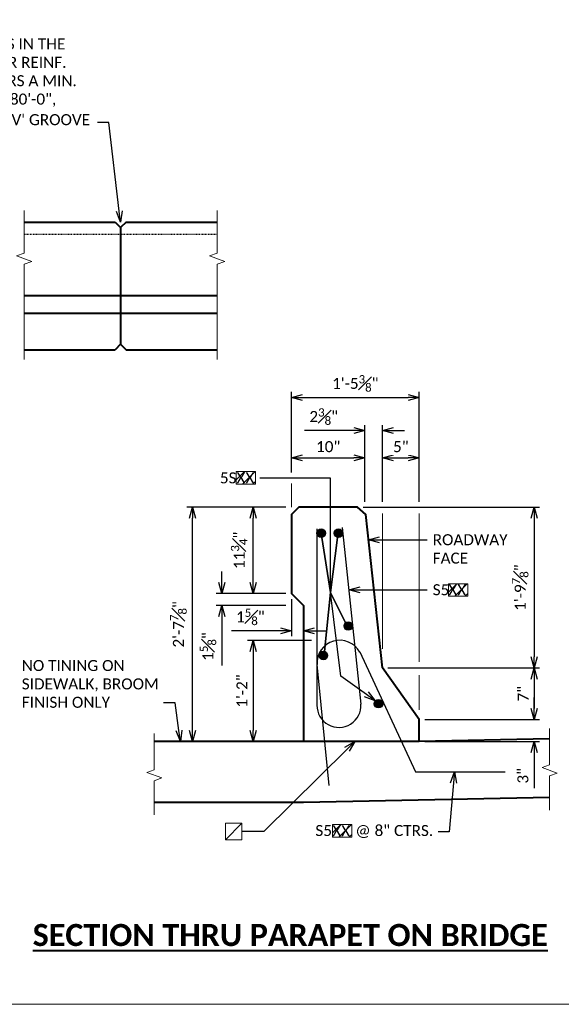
# Model space of a CAD drawing. Extents: x -1726 to 174, y -2769 to -2517.
# Tile 5 of 13: x -1546 to -1473, y -2769 to -2635. Entities that reach past the tile are written whole.
import ezdxf
from ezdxf import colors
from ezdxf.entities.mleader import LeaderData, LeaderLine
from ezdxf.enums import TextEntityAlignment as Align
from ezdxf.math import Vec2, Vec3

# ---------------------------------------------------------------- set-up
doc = ezdxf.new("R2010")
doc.units = 0
doc.header["$MEASUREMENT"] = 0
doc.linetypes.add('Wisdot2', pattern=[0.125, 0.0625, -0.0625])
for name, color, linetype, lineweight in [('B_ANNO_BREAK', 7, 'Continuous', 18), ('B_ANNO_DIM', 7, 'Continuous', 18), ('B_ANNO_SYMB', 7, 'Continuous', 18), ('B_ANNO_TEXT', 7, 'Continuous', 18), ('B_ANNO_TEXT_TITLE', 7, 'Continuous', 40), ('B_CONC_DECK', 1, 'Continuous', 40), ('B_CONC_PPT', 12, 'Continuous', 40), ('B_DETAIL_HIDDEN', 7, 'Wisdot2', 25), ('B_REBAR', 5, 'Continuous', 25)]:
    doc.layers.add(name, color=color, linetype=linetype, lineweight=lineweight)
doc.layers.add('B_ANNO_DESIGN_NOTES', color=1, linetype='Continuous', lineweight=18, true_color=0xff0000)
doc.layers.add('B_ANNO_NOPLOT', color=47, linetype='Continuous', lineweight=18, plot=False)
doc.styles.add('Annotative', font='calibri.ttf', dxfattribs={"height": 0.0625})
doc.styles.get("Standard").update_dxf_attribs({"font": 'calibri.ttf'})
doc.styles.add('Title', font='calibrib.ttf', dxfattribs={"height": 0.125})
doc.dimstyles.new('Annotative', dxfattribs={"dimscale": 0, "dimtxt": 0.0625, "dimasz": 0.0625, "dimexe": 0.03125, "dimexo": 0.03125, "dimgap": 0.03125, "dimtad": 1, "dimdec": 3, "dimzin": 3, "dimdsep": 46, "dimlunit": 4, "dimtxsty": 'Standard', "dimblk": 'OPEN30', "dimcen": 0.03125, "dimaunit": 1, "dimadec": 0, "dimazin": 3, "dimtfac": 0.75, "dimtdec": 3, "dimtofl": 0, "dimtmove": 0, "dimatfit": 3, "dimldrblk": 'OPEN30', "dimfxl": 1, "dimtfill": 1, "dimfrac": 1, "dimtolj": 1, "dimtzin": 0, "dimarcsym": 0})

# ---------------------------------------------------------------- blocks, each defined once
blk = doc.blocks.new('AnonymousCell10')
at = {"layer": 'B_REBAR'}
for p, q in [((-2.45, 13.45), (-2.45, -10.55)), ((3.55, -10.39), (1.03, 13.63))]:
    blk.add_line(p, q, dxfattribs=at)
blk.add_arc((0.55, -10.55), 3, 180.0001, 3, dxfattribs=at)
blk = doc.blocks.new('AnonymousCell92')
at = {"layer": 'B_REBAR'}
for p, q in [((-6.99, 8.29), (0.58, -8.04)), ((-11.13, -9.88), (-12.79, 6.59)), ((0.58, -8.04), (12.8, -8.04))]:
    blk.add_line(p, q, dxfattribs=at)
blk.add_arc((-9.7, 6.78), 3.1, 28.9883, 183.4008, dxfattribs=at)
blk = doc.blocks.new('_Open30')
at = {"color": 0, "linetype": 'ByBlock', "lineweight": -2}
for p, q in [((-1, 0.268), (0, 0)), ((0, 0), (-1, -0.268)), ((0, 0), (-1, 0))]:
    blk.add_line(p, q, dxfattribs=at)
blk = doc.blocks.new('*D41')
at = {"layer": 'B_ANNO_DIM', "color": 0, "lineweight": -2, "transparency": 16777216}
for p, q in [((-1476.56, -2728.96), (-1476.56, -2727.46)), ((-1491.42, -2733.46), (-1475.81, -2733.46)), ((-1476.56, -2734.96), (-1476.56, -2739.8))]:
    blk.add_line(p, q, dxfattribs=at)
at = {"layer": 'Defpoints', "color": 0, "transparency": 16777216}
for p in [(-1476.56, -2730.46), (-1476.56, -2730.46), (-1492.17, -2733.46)]:
    blk.add_point(p, dxfattribs=at)
at = {"layer": 'B_ANNO_DIM', "color": 0, "lineweight": -2, "transparency": 16777216, "xscale": 1.5, "yscale": 1.5, "zscale": 1.5}
for p, rotation in [((-1476.56, -2730.46), 270), ((-1476.56, -2733.46), 90)]:
    blk.add_blockref('_Open30', p, dxfattribs=dict(at, rotation=rotation))
at = {"layer": 'B_ANNO_DIM', "color": 0, "transparency": 16777216, "insert": (-1478.08, -2738.13), "char_height": 1.5, "attachment_point": 5, "rotation": 90, "bg_fill": 3, "box_fill_scale": 1.25, "bg_fill_color": 256, "bg_fill_true_color": 13158600, "bg_fill_transparency": 0}
blk.add_mtext('\\A1;3"', dxfattribs=at)
blk = doc.blocks.new('*D42')
at = {"layer": 'B_ANNO_DIM', "color": 0, "lineweight": -2, "transparency": 16777216}
for p, q in [((-1499.81, -2701.58), (-1475.81, -2701.58)), ((-1476.56, -2703.08), (-1476.56, -2721.96)), ((-1496.43, -2723.46), (-1475.81, -2723.46))]:
    blk.add_line(p, q, dxfattribs=at)
at = {"layer": 'Defpoints', "color": 0, "transparency": 16777216}
for p in [(-1500.56, -2701.58), (-1497.18, -2723.46), (-1476.56, -2723.46)]:
    blk.add_point(p, dxfattribs=at)
at = {"layer": 'B_ANNO_DIM', "color": 0, "lineweight": -2, "transparency": 16777216, "xscale": 1.5, "yscale": 1.5, "zscale": 1.5}
for p, rotation in [((-1476.56, -2701.58), 90), ((-1476.56, -2723.46), 270)]:
    blk.add_blockref('_Open30', p, dxfattribs=dict(at, rotation=rotation))
at = {"layer": 'B_ANNO_DIM', "color": 0, "transparency": 16777216, "insert": (-1478.46, -2712.52), "char_height": 1.5, "attachment_point": 5, "rotation": 90, "bg_fill": 3, "box_fill_scale": 1.25, "bg_fill_color": 256, "bg_fill_true_color": 13158600, "bg_fill_transparency": 0}
blk.add_mtext('\\A1;1\'-9{\\H0.75x;\\S7#8;}"', dxfattribs=at)
blk = doc.blocks.new('*D43')
at = {"layer": 'B_ANNO_DIM', "color": 0, "lineweight": -2, "transparency": 16777216}
for p, q in [((-1476.56, -2724.96), (-1476.56, -2728.96)), ((-1491.43, -2730.46), (-1475.81, -2730.46))]:
    blk.add_line(p, q, dxfattribs=at)
at = {"layer": 'Defpoints', "color": 0, "transparency": 16777216}
for p in [(-1476.56, -2723.46), (-1492.18, -2730.46), (-1476.56, -2730.46)]:
    blk.add_point(p, dxfattribs=at)
at = {"layer": 'B_ANNO_DIM', "color": 0, "lineweight": -2, "transparency": 16777216, "xscale": 1.5, "yscale": 1.5, "zscale": 1.5}
for p, rotation in [((-1476.56, -2723.46), 90), ((-1476.56, -2730.46), 270)]:
    blk.add_blockref('_Open30', p, dxfattribs=dict(at, rotation=rotation))
at = {"layer": 'B_ANNO_DIM', "color": 0, "transparency": 16777216, "insert": (-1478.06, -2726.96), "char_height": 1.5, "attachment_point": 5, "rotation": 90, "bg_fill": 3, "box_fill_scale": 1.25, "bg_fill_color": 256, "bg_fill_true_color": 13158600, "bg_fill_transparency": 0}
blk.add_mtext('\\A1;7"', dxfattribs=at)
blk = doc.blocks.new('*D44')
at = {"layer": 'B_ANNO_DIM', "color": 0, "lineweight": -2, "transparency": 16777216}
for p, q in [((-1510.31, -2701.58), (-1523.77, -2701.58)), ((-1523.02, -2731.96), (-1523.02, -2703.08))]:
    blk.add_line(p, q, dxfattribs=at)
at = {"layer": 'Defpoints', "color": 0, "transparency": 16777216}
for p in [(-1523.02, -2701.58), (-1509.56, -2701.58), (-1523.02, -2733.46)]:
    blk.add_point(p, dxfattribs=at)
at = {"layer": 'B_ANNO_DIM', "color": 0, "lineweight": -2, "transparency": 16777216, "xscale": 1.5, "yscale": 1.5, "zscale": 1.5}
for p, rotation in [((-1523.02, -2701.58), 90), ((-1523.02, -2733.46), 270)]:
    blk.add_blockref('_Open30', p, dxfattribs=dict(at, rotation=rotation))
at = {"layer": 'B_ANNO_DIM', "color": 0, "transparency": 16777216, "insert": (-1524.92, -2717.52), "char_height": 1.5, "attachment_point": 5, "rotation": 90, "bg_fill": 3, "box_fill_scale": 1.25, "bg_fill_color": 256, "bg_fill_true_color": 13158600, "bg_fill_transparency": 0}
blk.add_mtext('\\A1;2\'-7{\\H0.75x;\\S7#8;}"', dxfattribs=at)
blk = doc.blocks.new('*D65')
at = {"layer": 'B_ANNO_DIM', "color": 0, "lineweight": -2, "transparency": 16777216}
for p, q in [((219.32, 49.48), (210.64, 49.48)), ((211.39, 47.98), (211.39, 37.26))]:
    blk.add_line(p, q, dxfattribs=at)
at = {"layer": 'Defpoints', "color": 0, "transparency": 16777216}
for p in [(220.07, 49.48), (211.39, 35.76), (211.39, 35.76)]:
    blk.add_point(p, dxfattribs=at)
at = {"layer": 'B_ANNO_DIM', "color": 0, "lineweight": -2, "transparency": 16777216, "xscale": 1.5, "yscale": 1.5, "zscale": 1.5}
for p, rotation in [((211.39, 49.48), 90), ((211.39, 35.76), 270)]:
    blk.add_blockref('_Open30', p, dxfattribs=dict(at, rotation=rotation))
at = {"layer": 'B_ANNO_DIM', "color": 0, "transparency": 16777216, "insert": (209.88, 42.62), "char_height": 1.5, "attachment_point": 5, "rotation": 90, "bg_fill": 3, "box_fill_scale": 1.25, "bg_fill_color": 256, "bg_fill_true_color": 13158600, "bg_fill_transparency": 0}
blk.add_mtext('\\A1;1\'-2"', dxfattribs=at)
blk = doc.blocks.new('*D45')
at = {"layer": 'B_ANNO_DIM', "color": 0, "lineweight": -2, "transparency": 16777216}
for p, q in [((-1514.77, -2711.83), (-1514.77, -2703.08)), ((-1510.31, -2713.33), (-1515.52, -2713.33))]:
    blk.add_line(p, q, dxfattribs=at)
at = {"layer": 'Defpoints', "color": 0, "transparency": 16777216}
for p in [(-1514.77, -2701.58), (-1514.77, -2701.58), (-1509.56, -2713.33)]:
    blk.add_point(p, dxfattribs=at)
at = {"layer": 'B_ANNO_DIM', "color": 0, "lineweight": -2, "transparency": 16777216, "xscale": 1.5, "yscale": 1.5, "zscale": 1.5}
for p, rotation in [((-1514.77, -2701.58), 90), ((-1514.77, -2713.33), 270)]:
    blk.add_blockref('_Open30', p, dxfattribs=dict(at, rotation=rotation))
at = {"layer": 'B_ANNO_DIM', "color": 0, "transparency": 16777216, "insert": (-1516.66, -2707.46), "char_height": 1.5, "attachment_point": 5, "rotation": 90, "bg_fill": 3, "box_fill_scale": 1.25, "bg_fill_color": 256, "bg_fill_true_color": 13158600, "bg_fill_transparency": 0}
blk.add_mtext('\\A1;11{\\H0.75x;\\S3#4;}"', dxfattribs=at)
blk = doc.blocks.new('*D46')
at = {"layer": 'B_ANNO_DIM', "color": 0, "lineweight": -2, "transparency": 16777216}
for p, q in [((-1519.02, -2711.83), (-1519.02, -2710.33)), ((-1515.52, -2713.33), (-1519.77, -2713.33)), ((-1510.31, -2714.96), (-1519.77, -2714.96)), ((-1519.02, -2716.46), (-1519.02, -2723.12))]:
    blk.add_line(p, q, dxfattribs=at)
at = {"layer": 'Defpoints', "color": 0, "transparency": 16777216}
for p in [(-1514.77, -2713.33), (-1519.02, -2714.96), (-1509.56, -2714.96)]:
    blk.add_point(p, dxfattribs=at)
at = {"layer": 'B_ANNO_DIM', "color": 0, "lineweight": -2, "transparency": 16777216, "xscale": 1.5, "yscale": 1.5, "zscale": 1.5}
for p, rotation in [((-1519.02, -2713.33), 270), ((-1519.02, -2714.96), 90)]:
    blk.add_blockref('_Open30', p, dxfattribs=dict(at, rotation=rotation))
at = {"layer": 'B_ANNO_DIM', "color": 0, "transparency": 16777216, "insert": (-1520.91, -2720.54), "char_height": 1.5, "attachment_point": 5, "rotation": 90, "bg_fill": 3, "box_fill_scale": 1.25, "bg_fill_color": 256, "bg_fill_true_color": 13158600, "bg_fill_transparency": 0}
blk.add_mtext('\\A1;1{\\H0.75x;\\S5#8;}"', dxfattribs=at)
blk = doc.blocks.new('*D47')
at = {"layer": 'B_ANNO_DIM', "color": 0, "lineweight": -2, "transparency": 16777216}
for p, q in [((-1508.06, -2694.87), (-1501.06, -2694.87)), ((-1499.56, -2700.83), (-1499.56, -2694.12))]:
    blk.add_line(p, q, dxfattribs=at)
at = {"layer": 'Defpoints', "color": 0, "transparency": 16777216}
for p in [(-1509.56, -2694.87), (-1499.56, -2694.87), (-1499.56, -2701.58)]:
    blk.add_point(p, dxfattribs=at)
at = {"layer": 'B_ANNO_DIM', "color": 0, "lineweight": -2, "transparency": 16777216, "xscale": 1.5, "yscale": 1.5, "zscale": 1.5, "rotation": 180}
blk.add_blockref('_Open30', (-1509.56, -2694.87), dxfattribs=at)
at = {"layer": 'B_ANNO_DIM', "color": 0, "lineweight": -2, "transparency": 16777216, "xscale": 1.5, "yscale": 1.5, "zscale": 1.5}
blk.add_blockref('_Open30', (-1499.56, -2694.87), dxfattribs=at)
at = {"layer": 'B_ANNO_DIM', "color": 0, "transparency": 16777216, "insert": (-1504.56, -2693.35), "char_height": 1.5, "attachment_point": 5, "bg_fill": 3, "box_fill_scale": 1.25, "bg_fill_color": 256, "bg_fill_true_color": 13158600, "bg_fill_transparency": 0}
blk.add_mtext('\\A1;10"', dxfattribs=at)
blk = doc.blocks.new('*D48')
at = {"layer": 'B_ANNO_DIM', "color": 0, "lineweight": -2, "transparency": 16777216}
for p, q in [((-1501.06, -2691.15), (-1507.78, -2691.15)), ((-1499.56, -2694.12), (-1499.56, -2690.4)), ((-1497.18, -2700.83), (-1497.18, -2690.4)), ((-1495.68, -2691.15), (-1494.18, -2691.15))]:
    blk.add_line(p, q, dxfattribs=at)
at = {"layer": 'Defpoints', "color": 0, "transparency": 16777216}
for p in [(-1497.18, -2691.15), (-1499.56, -2694.87), (-1497.18, -2701.58)]:
    blk.add_point(p, dxfattribs=at)
at = {"layer": 'B_ANNO_DIM', "color": 0, "lineweight": -2, "transparency": 16777216, "xscale": 1.5, "yscale": 1.5, "zscale": 1.5}
blk.add_blockref('_Open30', (-1499.56, -2691.15), dxfattribs=at)
at = {"layer": 'B_ANNO_DIM', "color": 0, "lineweight": -2, "transparency": 16777216, "xscale": 1.5, "yscale": 1.5, "zscale": 1.5, "rotation": 180}
blk.add_blockref('_Open30', (-1497.18, -2691.15), dxfattribs=at)
at = {"layer": 'B_ANNO_DIM', "color": 0, "transparency": 16777216, "insert": (-1505.17, -2689.25), "char_height": 1.5, "attachment_point": 5, "bg_fill": 3, "box_fill_scale": 1.25, "bg_fill_color": 256, "bg_fill_true_color": 13158600, "bg_fill_transparency": 0}
blk.add_mtext('\\A1;2{\\H0.75x;\\S3#8;}"', dxfattribs=at)
blk = doc.blocks.new('*D49')
at = {"layer": 'B_ANNO_DIM', "color": 0, "lineweight": -2, "transparency": 16777216}
for p, q in [((-1509.56, -2696.87), (-1509.56, -2685.9)), ((-1492.18, -2700.83), (-1492.18, -2685.9)), ((-1508.06, -2686.65), (-1493.68, -2686.65))]:
    blk.add_line(p, q, dxfattribs=at)
at = {"layer": 'Defpoints', "color": 0, "transparency": 16777216}
for p in [(-1492.18, -2686.65), (-1509.56, -2697.62), (-1492.18, -2701.58)]:
    blk.add_point(p, dxfattribs=at)
at = {"layer": 'B_ANNO_DIM', "color": 0, "lineweight": -2, "transparency": 16777216, "xscale": 1.5, "yscale": 1.5, "zscale": 1.5, "rotation": 180}
blk.add_blockref('_Open30', (-1509.56, -2686.65), dxfattribs=at)
at = {"layer": 'B_ANNO_DIM', "color": 0, "lineweight": -2, "transparency": 16777216, "xscale": 1.5, "yscale": 1.5, "zscale": 1.5}
blk.add_blockref('_Open30', (-1492.18, -2686.65), dxfattribs=at)
at = {"layer": 'B_ANNO_DIM', "color": 0, "transparency": 16777216, "insert": (-1500.87, -2684.74), "char_height": 1.5, "attachment_point": 5, "bg_fill": 3, "box_fill_scale": 1.25, "bg_fill_color": 256, "bg_fill_true_color": 13158600, "bg_fill_transparency": 0}
blk.add_mtext('\\A1;1\'-5{\\H0.75x;\\S3#8;}"', dxfattribs=at)
blk = doc.blocks.new('*D50')
at = {"layer": 'B_ANNO_DIM', "color": 0, "lineweight": -2, "transparency": 16777216}
for p, q in [((-1509.56, -2714.08), (-1509.56, -2719.14)), ((-1511.06, -2718.39), (-1517.72, -2718.39)), ((-1506.43, -2718.39), (-1504.93, -2718.39))]:
    blk.add_line(p, q, dxfattribs=at)
at = {"layer": 'Defpoints', "color": 0, "transparency": 16777216}
for p in [(-1509.56, -2713.33), (-1507.93, -2718.39), (-1507.93, -2718.39)]:
    blk.add_point(p, dxfattribs=at)
at = {"layer": 'B_ANNO_DIM', "color": 0, "lineweight": -2, "transparency": 16777216, "xscale": 1.5, "yscale": 1.5, "zscale": 1.5}
blk.add_blockref('_Open30', (-1509.56, -2718.39), dxfattribs=at)
at = {"layer": 'B_ANNO_DIM', "color": 0, "lineweight": -2, "transparency": 16777216, "xscale": 1.5, "yscale": 1.5, "zscale": 1.5, "rotation": 180}
blk.add_blockref('_Open30', (-1507.93, -2718.39), dxfattribs=at)
at = {"layer": 'B_ANNO_DIM', "color": 0, "transparency": 16777216, "insert": (-1515.14, -2716.5), "char_height": 1.5, "attachment_point": 5}
blk.add_mtext('\\A1;1{\\H0.75x;\\S5#8;}"', dxfattribs=at)
blk = doc.blocks.new('*D103')
at = {"layer": 'B_ANNO_DIM', "color": 0, "lineweight": -2, "transparency": 16777216}
for p, q in [((228.98, 69.13), (228.98, 75.09)), ((233.98, 69.15), (233.98, 75.09)), ((230.48, 74.34), (232.48, 74.34))]:
    blk.add_line(p, q, dxfattribs=at)
at = {"layer": 'Defpoints', "color": 0, "transparency": 16777216}
for p in [(233.98, 74.34), (228.98, 68.38), (233.98, 68.4)]:
    blk.add_point(p, dxfattribs=at)
at = {"layer": 'B_ANNO_DIM', "color": 0, "lineweight": -2, "transparency": 16777216, "xscale": 1.5, "yscale": 1.5, "zscale": 1.5, "rotation": 180}
blk.add_blockref('_Open30', (228.98, 74.34), dxfattribs=at)
at = {"layer": 'B_ANNO_DIM', "color": 0, "lineweight": -2, "transparency": 16777216, "xscale": 1.5, "yscale": 1.5, "zscale": 1.5}
blk.add_blockref('_Open30', (233.98, 74.34), dxfattribs=at)
at = {"layer": 'B_ANNO_DIM', "color": 0, "transparency": 16777216, "insert": (231.48, 75.86), "char_height": 1.5, "attachment_point": 5, "bg_fill": 3, "box_fill_scale": 1.25, "bg_fill_color": 256, "bg_fill_true_color": 13158600, "bg_fill_transparency": 0}
blk.add_mtext('\\A1;5"', dxfattribs=at)
blk = doc.blocks.new('AnonymousCell11')
at = {"layer": 'B_ANNO_SYMB'}
blk.add_line((1.125, 1.125), (-1.125, -1.125), dxfattribs=at)
at = {"layer": 'B_ANNO_SYMB', "flags": 128}
blk.add_lwpolyline([(-1.125, -1.125), (1.125, -1.125), (1.125, 1.125), (-1.125, 1.125), (-1.125, -1.125)], dxfattribs=at)
blk = doc.blocks.new('*U68')
at = {"layer": 'B_ANNO_NOPLOT', "flags": 128}
blk.add_lwpolyline([(0, 291.7697), (0, 543.7697), (323.9277, 543.7697), (323.9277, 530.6249), (378, 530.6249), (378, 332.2693), (316.5708, 332.2693), (316.5708, 291.7697)], close=True, dxfattribs=at)
blk = doc.blocks.new('*U107')
at = {"layer": 'B_ANNO_NOPLOT', "flags": 128}
blk.add_lwpolyline([(0, 583.5395), (0, 835.5395), (323.9277, 835.5395), (323.9277, 822.3946), (378, 822.3946), (378, 624.0391), (316.5708, 624.0391), (316.5708, 583.5395)], close=True, dxfattribs=at)
blk = doc.blocks.new('*U764')
at = {"layer": 'B_ANNO_NOPLOT', "flags": 128}
blk.add_lwpolyline([(0, 875.31), (0, 1127.31), (323.93, 1127.31), (323.93, 1114.16), (378, 1114.16), (378, 915.81), (316.57, 915.81), (316.57, 875.31)], close=True, dxfattribs=at)
at = {"layer": 'B_ANNO_TEXT', "style": 'Annotative'}
for tag, p in [('WING#1', (91.63, 1116.72)), ('LENGW2', (94.58, 1116.72)), ('WING#2A', (107.92, 1116.72)), ('SPA4', (46.89, 1010.06)), ('TOTAL_2', (64.71, 1010.06)), ('WING#2', (85.12, 1010.04))]:
    blk.add_attdef(tag, p, '', height=1.5, dxfattribs=at)
blk = doc.blocks.new('*U711')
at = {"layer": 'B_ANNO_NOPLOT', "flags": 128}
blk.add_lwpolyline([(0, 1167.0789), (0, 1419.0789), (323.9277, 1419.0789), (323.9277, 1405.9341), (378, 1405.9341), (378, 1207.5785), (316.5708, 1207.5785), (316.5708, 1167.0789)], close=True, dxfattribs=at)
at = {"style": 'Annotative'}
blk.add_attdef('LENGW1', (78.2764, 1408.4522), '', height=1.5, dxfattribs=at)
blk = doc.blocks.new('INS_FOOTING_BASE')
at = {"layer": 'B_ANNO_DESIGN_NOTES'}
h = blk.add_hatch(dxfattribs=at)
h.set_pattern_fill('ANSI31', color=256, scale=8)
h.set_pattern_definition([(45, (203.6246, 196.596), (-0.707107, 0.707107), [])])
h.paths.add_polyline_path([(209.1094, 72.4665), (211.7276, 72.4665), (211.7276, 70.7538), (209.1094, 70.7538)])
h = blk.add_hatch(dxfattribs=at)
h.set_pattern_fill('ANSI31', color=256, scale=8)
h.set_pattern_definition([(45, (216.7231, 148.5798), (-0.707107, 0.707107), [])])
h.paths.add_polyline_path([(222.2079, 24.4503), (224.8261, 24.4503), (224.8261, 22.7376), (222.2079, 22.7376)])
at = {"layer": 'B_REBAR'}
h = blk.add_hatch(color=256, dxfattribs=at)
edge = h.paths.add_edge_path()
edge.add_arc((220.6511, 64.099), 0.5809, 0, 360)
h = blk.add_hatch(color=256, dxfattribs=at)
edge = h.paths.add_edge_path()
edge.add_arc((222.9973, 64.099), 0.5809, 0, 360)
h = blk.add_hatch(color=256, dxfattribs=at)
edge = h.paths.add_edge_path()
edge.add_arc((224.3373, 51.469), 0.5809, 0, 360)
h = blk.add_hatch(color=256, dxfattribs=at)
edge = h.paths.add_edge_path()
edge.add_arc((220.9464, 47.449), 0.5809, 0, 360)
h = blk.add_hatch(color=256, dxfattribs=at)
edge = h.paths.add_edge_path()
edge.add_arc((228.4437, 40.8978), 0.5809, 0, 360)
at = {"layer": 'B_ANNO_BREAK', "flags": 128}
for points in [[(180.27, 87.7124), (180.27, 100.6961), (181.3009, 101.0714), (179.2391, 101.8218), (180.27, 102.1971), (180.27, 108.0192)], [(206.499, 87.7124), (206.499, 100.6961), (207.5299, 101.0714), (205.4681, 101.8218), (206.499, 102.1971), (206.499, 108.0192)], [(251.7142, 26.4275), (251.7142, 31.0834), (252.7451, 31.4586), (250.6832, 32.2091), (251.7142, 32.5843), (251.7142, 37.5203)], [(197.9552, 25.7575), (197.9552, 30.4134), (198.9861, 30.7886), (196.9242, 31.5391), (197.9552, 31.9143), (197.9552, 36.8503)]]:
    blk.add_lwpolyline(points, dxfattribs=at)
at = {"layer": 'B_ANNO_DESIGN_NOTES'}
for points in [[(209.1094, 72.4665), (211.7276, 72.4665), (211.7276, 70.7538), (209.1094, 70.7538)], [(222.2079, 24.4503), (224.8261, 24.4503), (224.8261, 22.7376), (222.2079, 22.7376)]]:
    blk.add_lwpolyline(points, close=True, dxfattribs=at)
at = {"layer": 'B_ANNO_NOPLOT', "flags": 128}
blk.add_lwpolyline([(0, 0), (0, 252), (323.9277, 252), (323.9277, 238.8552), (378, 238.8552), (378, 40.4996), (316.5708, 40.4996), (316.5708, 0)], close=True, dxfattribs=at)
at = {"layer": 'B_CONC_DECK', "flags": 128}
for points in [[(251.7142, 36.112), (233.9822, 35.757), (218.2322, 35.757), (197.9552, 35.757)], [(251.7142, 28.112), (218.2322, 27.442), (197.9552, 27.442)]]:
    blk.add_lwpolyline(points, dxfattribs=at)
at = {"layer": 'B_CONC_PPT'}
for p, q in [((180.27, 106.425), (192.635, 106.425)), ((192.635, 106.425), (193.385, 105.675)), ((194.135, 106.425), (193.385, 105.675)), ((194.135, 106.425), (206.499, 106.425)), ((193.385, 105.675), (193.385, 89.8)), ((180.27, 96.425), (206.499, 96.425)), ((180.27, 94.05), (206.499, 94.05)), ((193.385, 89.8), (192.635, 89.05)), ((193.385, 89.8), (194.135, 89.05)), ((180.27, 89.05), (192.635, 89.05)), ((194.135, 89.05), (206.499, 89.05))]:
    blk.add_line(p, q, dxfattribs=at)
at = {"layer": 'B_CONC_PPT', "flags": 128}
blk.add_lwpolyline([(233.9823, 35.7572), (233.9823, 38.7572), (228.9819, 45.7571), (226.7148, 66.6384), (225.607, 67.6321), (217.6073, 67.6321), (216.6073, 66.6325), (216.6073, 55.8821), (218.2323, 54.2571), (218.2323, 35.7572)], dxfattribs=at)
at = {"layer": 'B_DETAIL_HIDDEN'}
blk.add_line((180.27, 104.8), (206.499, 104.8), dxfattribs=at)
at = {"layer": 'B_REBAR'}
for centre in [(220.6511, 64.099), (222.9973, 64.099), (224.3373, 51.469), (220.9464, 47.449), (228.4437, 40.8978)]:
    blk.add_circle(centre, 0.5809, dxfattribs=at)
for name, p in [('AnonymousCell10', (222.5172, 51.224)), ('AnonymousCell92', (232.8792, 39.6443)), ('AnonymousCell11', (208.7575, 23.5075))]:
    blk.add_blockref(name, p)
at = {"layer": 'B_ANNO_DIM', "style": 'Annotative'}
for tag, p in [('ALOC1', (319.8668, 229.0216)), ('ALOC2', (327.5573, 229.0432))]:
    blk.add_attdef(tag, text='', height=1.5, dxfattribs=at).set_placement(p, align=Align.TOP_CENTER)
for tag, p in [('ELEV.', (1.3221, 192.7395)), ('#SPA', (46.9347, 138.478)), ('TOTAL', (64.7408, 138.333)), ('WING#1', (85.1965, 138.4108)), ('BAR#1', (206.8852, 70.876)), ('BAR#3', (222.166, 22.8607))]:
    blk.add_attdef(tag, p, '', height=1.5, dxfattribs=at)
at = {"layer": 'B_ANNO_TEXT_TITLE', "insert": (181.4265, 10.9271), "char_height": 3, "width": 73.335149, "attachment_point": 1, "style": 'Title'}
blk.add_mtext('{\\LSECTION THRU PARAPET ON BRIDGE}', dxfattribs=at)
at = {"layer": 'B_ANNO_DIM'}
ml = blk.add_multileader_mtext('Standard', dxfattribs=at)
ml.set_content('\\A1;OPTIONAL CONSTRUCTION JOINTS IN THE\\PPARAPETS MAY BE USED, RUN BAR REINF.\\PTHRU THE JOINT, LAP LONGIT. BARS A MIN.\\POF 1\'-9", MIN. JOINT SPACING OF 80\'-0",\\PDEFINE CONST. JOINT WITH A {\\H0.7x;\\S3#4;}" \'V\' GROOVE', color=256)
ml.set_leader_properties()
ml.set_arrow_properties(name='OPEN30')
ml.build(insert=Vec2(0, 0))
ml.multileader.update_dxf_attribs({"text_right_attachment_type": 3, "dogleg_length": 0.0625, "arrow_head_size": 1.5, "scale": 24})
ctx = ml.context
ctx.base_point, ctx.scale, ctx.char_height, ctx.arrow_head_size, ctx.landing_gap_size, ctx.plane_origin = Vec3(145.3674, 130.6466), 24, 1.5, 1.5, 0.75, Vec3(195.6716, 112.525)
ctx.right_attachment = 3
notes = []
notes.append((ctx, [(0, (1, 1, 0), (191.7583, 119.9559), (-1, 0), 1.5, [(0, [(193.3799, 106.4221), (191.7583, 119.9559), (191.7583, 119.9559)], 0, [])])]))
ctx.mtext.insert, ctx.mtext.flow_direction = Vec3(146.1174, 131.4075), 5
for ctx, leaders in notes:
    for number, flags, end, landing, length, lines in leaders:
        leader = LeaderData()
        leader.index, (leader.has_last_leader_line, leader.has_dogleg_vector, leader.attachment_direction) = number, flags
        leader.last_leader_point, leader.dogleg_vector, leader.dogleg_length = Vec3(end), Vec3(landing), length
        for number, points, colour, breaks in lines:
            line = LeaderLine()
            line.index, line.vertices, line.color, line.breaks = number, Vec3.list(points), colors.encode_raw_color(colour), breaks
            leader.lines.append(line)
        ctx.leaders.append(leader)
for base, p1, p2, picture, middle in [((203.1393, 67.6321), (203.1393, 35.7572), (216.6073, 67.6321), '*D44', (201.247, 51.6947)), ((249.6036, 45.7571), (225.607, 67.6321), (228.9819, 45.7571), '*D42', (247.7038, 56.6946))]:
    dim = blk.add_linear_dim(base=base, p1=p1, p2=p2, angle=90, dimstyle='Annotative', dxfattribs=at)
    dim.commit()
    dim.dimension.update_dxf_attribs({"geometry": picture, "text_midpoint": middle, "insert": (1726.163, 2769.213)})
dim = blk.add_linear_dim(base=(249.6036, 38.7572), p1=(233.9912, 35.7572), p2=(249.6036, 38.7572), angle=90, dimstyle='Annotative', dxfattribs=at)
dim.commit()
dim.dimension.update_dxf_attribs({"geometry": '*D41', "text_midpoint": (249.6036, 31.0835), "dimtype": 128, "insert": (1726.163, 2769.213)})
at = {"layer": 'B_ANNO_DESIGN_NOTES'}
h = blk.add_hatch(dxfattribs=at)
h.set_pattern_fill('ANSI31', color=256, scale=8)
h.set_pattern_definition([(45, (232.4832, 181.3476), (-0.707107, 0.707107), [])])
h.paths.add_polyline_path([(237.968, 57.218), (240.5862, 57.218), (240.5862, 55.5054), (237.968, 55.5054)])
blk.add_lwpolyline([(237.968, 57.218), (240.5862, 57.218), (240.5862, 55.5054), (237.968, 55.5054)], close=True, dxfattribs=at)
at = {"layer": 'B_ANNO_DIM'}
for p, q in [((228.9819, 66.7553), (228.9819, 48.3533)), ((233.9823, 66.7553), (233.9823, 46.6065))]:
    blk.add_line(p, q, dxfattribs=at)
at = {"layer": 'B_ANNO_DIM', "style": 'Annotative'}
blk.add_attdef('BAR#2', (237.9402, 55.6343), '', height=1.5, dxfattribs=at)
at = {"layer": 'B_ANNO_DIM'}
for base, p1, p2, angle, picture, middle in [((211.3899, 67.6321), (216.6073, 55.8821), (211.3899, 67.6321), 270, '*D45', (209.4985, 61.7571)), ((249.6036, 38.7572), (249.6036, 45.7571), (233.9823, 38.7572), 90, '*D43', (248.1001, 42.2572))]:
    dim = blk.add_linear_dim(base=base, p1=p1, p2=p2, angle=angle, dimstyle='Annotative', dxfattribs=at)
    dim.commit()
    dim.dimension.update_dxf_attribs({"geometry": picture, "text_midpoint": middle, "insert": (1726.163, 2769.213)})
dim = blk.add_linear_dim(base=(211.3899, 35.7572), p1=(220.0702, 49.4833), p2=(211.3899, 35.7572), angle=90, text='1\'-2"', dimstyle='Annotative', dxfattribs=at)
dim.commit()
dim.dimension.update_dxf_attribs({"geometry": '*D65', "text_midpoint": (209.8824, 42.6203)})
ml = blk.add_multileader_mtext('Standard', dxfattribs=at)
ml.set_content('ROADWAY\\PFACE', color=256)
ml.set_leader_properties()
ml.set_arrow_properties(name='OPEN30')
ml.build(insert=Vec2(0, 0))
ml.multileader.update_dxf_attribs({"text_right_attachment_type": 3, "dogleg_length": 0.0625, "arrow_head_size": 1.5, "scale": 24})
ctx = ml.context
ctx.base_point, ctx.scale, ctx.char_height, ctx.arrow_head_size, ctx.landing_gap_size, ctx.plane_origin = Vec3(235.0655, 63.196), 24, 1.5, 1.5, 0.75, Vec3(229.186, 55.0541)
ctx.right_attachment = 3
notes = []
notes.append((ctx, [(0, (1, 1, 0), (233.5655, 63.196), (1, 0), 1.5, [(0, [(227.0886, 63.196), (233.4776, 63.196), (233.5326, 63.196)], 0, [])])]))
ctx.mtext.insert, ctx.mtext.flow_direction = Vec3(235.8155, 63.9552), 5
ml = blk.add_multileader_mtext('Standard', dxfattribs=at)
ml.set_content('S5 ', color=256)
ml.set_leader_properties()
ml.set_arrow_properties(name='OPEN30')
ml.build(insert=Vec2(0, 0))
ml.multileader.update_dxf_attribs({"text_right_attachment_type": 3, "dogleg_length": 0.0625, "arrow_head_size": 1.5, "scale": 24})
ctx = ml.context
ctx.base_point, ctx.scale, ctx.char_height, ctx.arrow_head_size, ctx.landing_gap_size, ctx.plane_origin = Vec3(235.0655, 56.3892), 24, 1.5, 1.5, 0.75, Vec3(229.186, 48.2472)
ctx.right_attachment = 3
notes.append((ctx, [(0, (1, 1, 0), (233.5655, 56.3892), (1, 0), 1.5, [(0, [(224.434, 56.3892), (233.4776, 56.3892), (233.5326, 56.3892)], 0, [])])]))
ctx.mtext.insert, ctx.mtext.flow_direction = Vec3(235.8155, 57.1502), 5
ml = blk.add_multileader_mtext('Standard', dxfattribs=at)
ml.set_content('{\\C256;NO TINING ON\\PSIDEWALK, BROOM\\PFINISH ONLY}', color=256)
ml.set_leader_properties()
ml.set_arrow_properties(name='OPEN30')
ml.build(insert=Vec2(0, 0))
ml.multileader.update_dxf_attribs({"text_right_attachment_type": 3, "dogleg_length": 0.0625, "arrow_head_size": 1.5, "scale": 24})
ctx = ml.context
ctx.base_point, ctx.scale, ctx.char_height, ctx.arrow_head_size, ctx.landing_gap_size, ctx.plane_origin = Vec3(179.1915, 46.079), 24, 1.5, 1.5, 0.75, Vec3(201.5222, 35.757)
ctx.right_attachment = 3
notes.append((ctx, [(0, (1, 1, 0), (200.7327, 41.034), (-1, 0), 1.5, [(0, [(201.5222, 35.757), (200.7899, 41.034), (200.7402, 41.034)], 0, [])])]))
ctx.mtext.insert, ctx.mtext.flow_direction = Vec3(179.9415, 46.8399), 5
ml = blk.add_multileader_mtext('Standard', dxfattribs=at)
ml.set_content('S5      @ 8" CTRS.', color=256)
ml.set_leader_properties()
ml.set_arrow_properties(name='OPEN30')
ml.build(insert=Vec2(0, 0))
ml.multileader.update_dxf_attribs({"text_right_attachment_type": 3, "dogleg_length": 0.0625, "arrow_head_size": 1.5, "scale": 24})
ctx = ml.context
ctx.base_point, ctx.scale, ctx.char_height, ctx.arrow_head_size, ctx.landing_gap_size, ctx.plane_origin = Vec3(219.1113, 23.501), 24, 1.5, 1.5, 0.75, Vec3(242.9957, 16.7373)
ctx.right_attachment = 3
notes.append((ctx, [(0, (1, 1, 0), (238.0471, 23.471), (-1, 0), 1.5, [(0, [(238.7914, 31.6045), (238.0471, 23.471), (238.0471, 23.471)], 0, [])])]))
ctx.mtext.insert, ctx.mtext.flow_direction = Vec3(219.8613, 24.3912), 5
for ctx, leaders in notes:
    for number, flags, end, landing, length, lines in leaders:
        leader = LeaderData()
        leader.index, (leader.has_last_leader_line, leader.has_dogleg_vector, leader.attachment_direction) = number, flags
        leader.last_leader_point, leader.dogleg_vector, leader.dogleg_length = Vec3(end), Vec3(landing), length
        for number, points, colour, breaks in lines:
            line = LeaderLine()
            line.index, line.vertices, line.color, line.breaks = number, Vec3.list(points), colors.encode_raw_color(colour), breaks
            leader.lines.append(line)
        ctx.leaders.append(leader)
blk.add_line((233.9823, 44.7765), (233.9823, 40.049), dxfattribs=at)
dim = blk.add_linear_dim(base=(226.6069, 74.3447), p1=(216.6073, 74.3447), p2=(226.6069, 67.6321), dimstyle='Annotative', dxfattribs=at)
dim.commit()
dim.dimension.update_dxf_attribs({"geometry": '*D47', "text_midpoint": (221.6071, 75.8632), "insert": (1726.163, 2769.213)})
dim = blk.add_linear_dim(base=(207.1447, 54.2571), p1=(211.3899, 55.8821), p2=(216.6073, 54.2571), angle=90, dimstyle='Annotative', dxfattribs=at)
dim.commit()
dim.dimension.update_dxf_attribs({"geometry": '*D46', "text_midpoint": (207.1447, 48.6754), "dimtype": 128, "insert": (1726.163, 2769.213)})
ml = blk.add_multileader_mtext('Standard', dxfattribs=at)
ml.set_content('', color=256)
ml.set_leader_properties()
ml.set_arrow_properties(name='OPEN30')
ml.build(insert=Vec2(0, 0))
ml.multileader.update_dxf_attribs({"text_right_attachment_type": 3, "dogleg_length": 0.0625, "arrow_head_size": 1.5, "scale": 24})
ctx = ml.context
ctx.base_point, ctx.scale, ctx.char_height, ctx.arrow_head_size, ctx.landing_gap_size, ctx.plane_origin = Vec3(208.3825, 23.5075), 24, 1.5, 1.5, 0.75, Vec3(218.2123, 18.2407)
ctx.right_attachment = 3
notes = []
notes.append((ctx, [(0, (1, 1, 0), (212.8678, 23.5075), (-1, 0), 2.9853, [(0, [(225.2357, 35.757), (212.8678, 23.5075), (212.8678, 23.5075)], 0, [])])]))
ctx.mtext.insert, ctx.mtext.flow_direction = Vec3(209.1325, 24.2575), 5
for ctx, leaders in notes:
    for number, flags, end, landing, length, lines in leaders:
        leader = LeaderData()
        leader.index, (leader.has_last_leader_line, leader.has_dogleg_vector, leader.attachment_direction) = number, flags
        leader.last_leader_point, leader.dogleg_vector, leader.dogleg_length = Vec3(end), Vec3(landing), length
        for number, points, colour, breaks in lines:
            line = LeaderLine()
            line.index, line.vertices, line.color, line.breaks = number, Vec3.list(points), colors.encode_raw_color(colour), breaks
            leader.lines.append(line)
        ctx.leaders.append(leader)
dim = blk.add_linear_dim(base=(228.9819, 78.06), p1=(226.6069, 74.3447), p2=(228.9819, 67.6321), dimstyle='Annotative', dxfattribs=at)
dim.commit()
dim.dimension.update_dxf_attribs({"geometry": '*D48', "text_midpoint": (220.9932, 78.06), "dimtype": 128, "insert": (1726.163, 2769.213)})
dim = blk.add_linear_dim(base=(218.2323, 50.8225), p1=(216.6073, 55.8821), p2=(218.2323, 50.8225), dimstyle='Annotative', override={"dimtfill": 0}, dxfattribs=at)
dim.commit()
dim.dimension.update_dxf_attribs({"geometry": '*D50', "text_midpoint": (211.0256, 50.8225), "dimtype": 128, "insert": (1726.163, 2769.213)})
dim = blk.add_linear_dim(base=(233.9823, 82.5631), p1=(216.6073, 71.591), p2=(233.9823, 67.6321), dimstyle='Annotative', dxfattribs=at)
dim.commit()
dim.dimension.update_dxf_attribs({"geometry": '*D49', "text_midpoint": (225.2948, 84.4768), "insert": (1726.163, 2769.213)})
blk.add_line((216.6073, 67.6321), (216.6073, 70.8685), dxfattribs=at)
dim = blk.add_linear_dim(base=(233.9823, 74.3447), p1=(228.9819, 68.3821), p2=(233.9823, 68.4045), dimstyle='Annotative', dxfattribs=at)
dim.commit()
dim.dimension.update_dxf_attribs({"geometry": '*D103', "text_midpoint": (231.4821, 74.3447), "dimtype": 128})
ml = blk.add_multileader_mtext('Standard', dxfattribs=at)
ml.set_content(' ', color=256)
ml.set_leader_properties()
ml.set_arrow_properties(name='OPEN30')
ml.build(insert=Vec2(0, 0))
ml.multileader.update_dxf_attribs({"text_right_attachment_type": 3, "dogleg_length": 0.0625, "arrow_head_size": 1.5, "scale": 24})
ctx = ml.context
ctx.base_point, ctx.scale, ctx.char_height, ctx.arrow_head_size, ctx.landing_gap_size, ctx.plane_origin = Vec3(210.2939, 71.591), 24, 1.5, 1.5, 0.75, Vec3(215.7839, 41.2868)
ctx.right_attachment = 3
notes = []
notes.append((ctx, [(0, (1, 1, 0), (221.8981, 71.591), (-1, 0), 9.57, [(4, [(228.0123, 41.2868), (223.345, 44.6351), (221.8981, 56.0265), (221.0872, 48.0125), (221.8981, 56.0265), (223.9545, 51.9058), (221.8981, 56.0265), (222.8864, 63.5288), (221.8981, 56.0265), (220.7201, 63.5223), (221.8981, 56.0265)], 0, [])])]))
ctx.mtext.insert, ctx.mtext.flow_direction = Vec3(211.0439, 72.341), 5
for ctx, leaders in notes:
    for number, flags, end, landing, length, lines in leaders:
        leader = LeaderData()
        leader.index, (leader.has_last_leader_line, leader.has_dogleg_vector, leader.attachment_direction) = number, flags
        leader.last_leader_point, leader.dogleg_vector, leader.dogleg_length = Vec3(end), Vec3(landing), length
        for number, points, colour, breaks in lines:
            line = LeaderLine()
            line.index, line.vertices, line.color, line.breaks = number, Vec3.list(points), colors.encode_raw_color(colour), breaks
            leader.lines.append(line)
        ctx.leaders.append(leader)

msp = doc.modelspace()

# ---------------------------------------------------------------- block references
msp.add_blockref('*U68', (-1726.16, -3060.98))

# ---------------------------------------------------------------- next in the draw order: block references
msp.add_blockref('*U107', (-1726.16, -3352.75))

# ---------------------------------------------------------------- next in the draw order: block references
msp.add_blockref('*U764', (-1726.16, -3644.52))

# ---------------------------------------------------------------- next in the draw order: block references
ref = msp.add_blockref('INS_FOOTING_BASE', (-1726.16, -2769.21))
ref.add_attrib('BAR#1', '5SXX', (-1519.28, -2698.34), dxfattribs={"layer": 'B_ANNO_DIM', "height": 1.5, "style": 'Annotative'})
ref.add_attrib('BAR#2', 'XX', (-1488.22, -2713.58), dxfattribs={"layer": 'B_ANNO_DIM', "height": 1.5, "style": 'Annotative'})
ref.add_attrib('BAR#3', 'XX', (-1504, -2746.35), dxfattribs={"layer": 'B_ANNO_DIM', "height": 1.5, "style": 'Annotative'})

# ---------------------------------------------------------------- next in the draw order: block references
at = {"layer": 'B_ANNO_DIM'}
msp.add_blockref('*U711', (-1726.16, -3936.29), dxfattribs=at)

doc.saveas('drawing.dxf')
